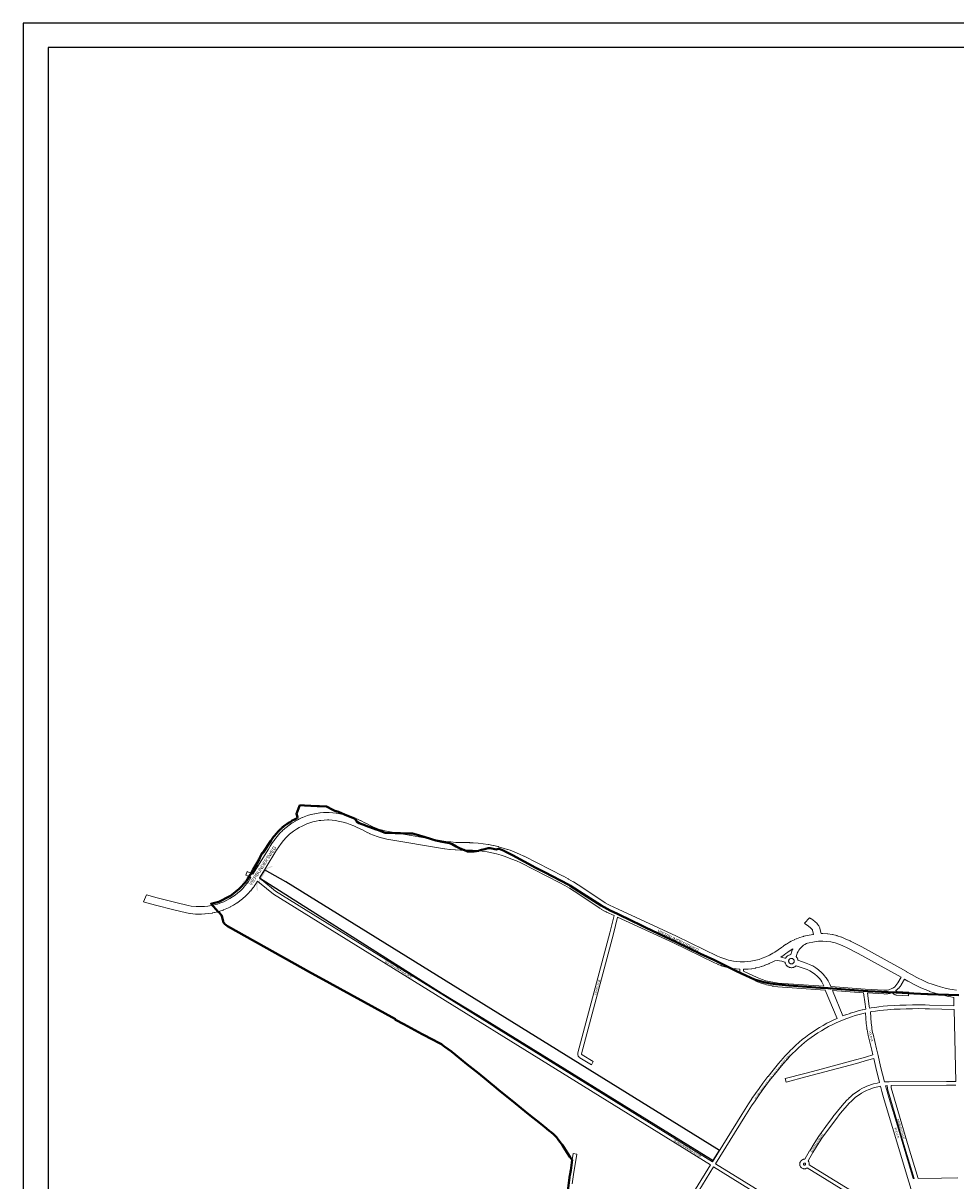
# Model space of a CAD drawing. Header units: metres. Extents: x 123817 to 142006, y 393105 to 406084.
# Tile 37 of 138: x 123817 to 127541, y 401462 to 406084. Entities that reach past the tile are written whole.
import ezdxf
from ezdxf.enums import TextEntityAlignment as Align

# ---------------------------------------------------------------- set-up
doc = ezdxf.new("R2010")
doc.units = ezdxf.units.M
doc.header["$MEASUREMENT"] = 0
doc.styles.add('Style-Arial', font='arial.ttf')
doc.styles.add('Style-arial_old', font='arial_old.shx')

# ---------------------------------------------------------------- blocks, each defined once
blk = doc.blocks.new('gg0-viaduct_44')
at = {"linetype": 'Continuous', "lineweight": 0}
blk.add_hatch(color=7, dxfattribs=at).paths.add_polyline_path([(-55.8, -16.9), (-58, -14), (-40, 0), (40, 0), (58, -14), (55.8, -16.9), (38.7, -3.7), (-38.7, -3.7)])
blk = doc.blocks.new('gg0-viaduct_45')
at = {"linetype": 'Continuous', "lineweight": 0}
blk.add_hatch(color=7, dxfattribs=at).paths.add_polyline_path([(55.8, -16.9), (38.7, -3.7), (-38.7, -3.7), (-55.8, -16.9), (-58, -14), (-40, 0), (40, 0), (58, -14)])

msp = doc.modelspace()

# ---------------------------------------------------------------- linework, layer by layer
at = {"flags": 128}
for points in [[(123817.1, 393105.4), (142006.1, 393105.4), (142006.1, 406084), (123817.1, 406084)], [(123917.1, 393205.4), (141906.1, 393205.4), (141906.1, 405987.2), (123917.1, 405987.2)], [(124728.3, 402692.6), (124735.6, 402688), (124737, 402690.3), (124754.1, 402718), (124754.8, 402719.1), (124746.8, 402723.6), (124746.7, 402723.7), (124746.7, 402723.7), (124735.8, 402705.4), (124728.2, 402692.6)], [(124761.1, 402672.2), (125490.5, 402210), (125635.2, 402122.9), (126560.8, 401549.5), (126571.5, 401542.9), (126596.6, 401583.6), (126586, 401590.2), (124866, 402656), (124780.9, 402704.3)]]:
    msp.add_lwpolyline(points, close=True, dxfattribs=at)
at = {"color": 7, "linetype": 'Continuous', "lineweight": 40, "flags": 128}
msp.add_lwpolyline([(127553, 402203.2), (127511.8, 402204.5), (127511.3, 402204.5), (127429.6, 402208.1), (127427.7, 402208.1), (127373.1, 402210.5), (127302.3, 402213.8), (127270.4, 402215.2), (127243.6, 402216.5), (127218.9, 402217.7), (127188.8, 402219.9), (127151.9, 402222.6), (127030.8, 402231.2), (127000, 402233.4), (126874.2, 402242.4), (126820.8, 402247.1), (126801.6, 402250.5), (126800.7, 402250.7), (126774.6, 402255.3), (126736.6, 402265.5), (126667.2, 402297.5), (126587.5, 402337.8), (126574.4, 402344), (126521.9, 402369.1), (126425.7, 402414.8), (126302, 402473.7), (126280.3, 402484.1), (126247.1, 402500), (126189.6, 402527.6), (126160.4, 402542), (126124.3, 402560.9), (126036.8, 402617.2), (126000, 402640.9), (125995.8, 402643.6), (125898.9, 402694.2), (125864.2, 402712.1), (125770.3, 402762.1), (125741.3, 402777.5), (125737, 402779.8), (125717.6, 402787.2), (125716.7, 402787.1), (125708.9, 402785.9), (125706.7, 402785.6), (125682, 402790.1), (125673.2, 402790.1), (125663.6, 402787.6), (125659.8, 402786.6), (125646.8, 402783.1), (125638.2, 402780.5), (125636, 402779.9), (125626.8, 402778.1), (125617.6, 402777.2), (125608.3, 402777), (125597.3, 402776.5), (125590.8, 402777.1), (125575.9, 402783.1), (125574.8, 402783.5), (125568.6, 402786.1), (125556.3, 402791.8), (125554.2, 402792.9), (125545.9, 402797.4), (125529.6, 402805.7), (125519.2, 402811), (125490.4, 402815.8), (125464.9, 402820.6), (125446.9, 402826.1), (125443, 402827.3), (125421.7, 402833.8), (125385.9, 402845.1), (125372.1, 402848.3), (125363.7, 402848.7), (125363.4, 402848.7), (125356.8, 402849.1), (125324.1, 402850.4), (125306.4, 402850.7), (125304.3, 402850.7), (125302.7, 402850.8), (125262.8, 402852), (125232, 402863.1), (125227.1, 402864.6), (125186.1, 402879.8), (125183.4, 402880.8), (125158.8, 402889.9), (125148.2, 402896.8), (125147.6, 402897.8), (125142.3, 402907.1), (125100.5, 402924.7), (125075.8, 402936), (125061.9, 402939.7), (125054, 402943.9), (125028, 402956.6), (125000, 402958.1), (124990.9, 402958.6), (124939.9, 402961.3), (124922, 402961.4), (124920.9, 402958.8), (124907.9, 402926.9), (124911.1, 402919.6), (124912.5, 402912.8), (124910.5, 402910.2), (124898.4, 402903.8), (124891.7, 402900.4), (124888.2, 402898.4), (124884.1, 402895.9), (124880.1, 402893.5), (124876.2, 402891), (124873.8, 402889.3), (124870.9, 402887.4), (124867.8, 402885.2), (124863.7, 402882.3), (124858.3, 402878.1), (124856.9, 402877.1), (124854.7, 402875.2), (124852.8, 402873.7), (124850.4, 402871.7), (124847.9, 402869.1), (124844.4, 402865.9), (124836.2, 402857.6), (124833.1, 402854.2), (124830.6, 402851.5), (124828, 402848.3), (124819.8, 402838.5), (124817.1, 402835.1), (124814.5, 402831.7), (124811.6, 402827.8), (124808.4, 402823.3), (124806.1, 402820), (124775.9, 402772.7), (124774.1, 402769.8), (124771.9, 402771.1), (124771.3, 402771.4), (124762.5, 402751.6), (124759.8, 402745.6), (124748, 402725.7), (124735.8, 402705.4), (124724.1, 402685.7), (124723.8, 402685.3), (124721.7, 402681.7), (124712.7, 402666.6), (124706.9, 402656.7), (124679.3, 402627.9), (124643.4, 402598.9), (124642.8, 402598.6), (124598.1, 402576.7), (124572.2, 402569.6), (124567.4, 402568.3), (124567.4, 402568.2), (124596.3, 402536.4), (124597.9, 402534.7), (124599.4, 402533.1), (124605.7, 402525.7), (124608.9, 402522.4), (124611.7, 402514.9), (124614.6, 402503.5), (124615.4, 402500), (124616.2, 402496.7), (124617.5, 402493.8), (124619.5, 402490.6), (124622.9, 402486.9), (124625.9, 402484.5), (124633.4, 402479.5), (124968.6, 402291.5), (124968.7, 402291.4), (125000, 402274.3), (125303.1, 402107.1), (125303.7, 402107), (125303.3, 402104.5), (125336.9, 402087.1), (125365.7, 402072.2), (125409.5, 402047.8), (125454.1, 402024.8), (125474.6, 402014.3), (125486.6, 402007.3), (125497, 402000), (125500.6, 401997.5), (125527.5, 401978), (125536.4, 401970.9), (125540.6, 401967.5), (125542.6, 401965.7), (125588.6, 401928.5), (125635.8, 401890.4), (125705.4, 401833.9), (125716.5, 401824.6), (125768, 401782.5), (125819.5, 401740.7), (125834.7, 401728.4), (125883.3, 401689.3), (125906.5, 401670.6), (125917.4, 401662.2), (125925, 401656.3), (125935.5, 401647.3), (125942.5, 401640.6), (125947.2, 401635.4), (125949.1, 401632.7), (125952.7, 401627.9), (125956.3, 401623.7), (125969.8, 401604.4), (125981.2, 401586.9), (126000, 401558.7), (126008.6, 401545.9), (126003, 401504.1), (126002.3, 401500), (126000.3, 401487.7), (126000, 401485.8), (125990, 401412)], dxfattribs=at)
at = {"color": 1, "linetype": 'Continuous', "lineweight": 0, "flags": 128}
for points in [[(124734.5, 402686.3), (124796.7, 402786.9), (124803.5, 402798.4), (124803.8, 402798.9), (124812.7, 402812.6), (124813.2, 402813.2), (124822.7, 402826.4), (124823.2, 402827), (124833.4, 402839.7), (124833.6, 402840), (124833.9, 402840.3), (124844.7, 402852.5), (124845.1, 402852.9), (124850.7, 402858.8), (124851.5, 402859.6), (124861, 402868.2), (124861.5, 402868.5), (124867, 402873.2), (124867.5, 402873.5), (124878.9, 402882.3), (124879.6, 402882.8), (124891.5, 402890.9), (124892.2, 402891.4), (124904.5, 402898.8), (124904.7, 402898.9), (124905.1, 402899.2), (124916.6, 402905.3), (124917.3, 402905.7), (124931.3, 402912.3), (124932, 402912.6), (124938.4, 402915.2), (124939, 402915.5), (124951.9, 402920.2), (124952.8, 402920.4), (124965.9, 402924.4), (124966.8, 402924.6), (124980.2, 402927.8), (124981, 402927.9), (124981, 402927.9), (124994.5, 402930.3), (124995.2, 402930.4), (125002, 402931.3), (125002.7, 402931.4), (125016.4, 402932.6), (125017.2, 402932.6), (125031, 402933), (125031.6, 402933), (125038.5, 402932.9), (125039.2, 402932.9), (125052.9, 402932.1), (125053.7, 402932), (125067.4, 402930.4), (125068.3, 402930.3), (125068.3, 402930.3), (125087.7, 402926.7), (125088.5, 402926.6), (125101.8, 402923.4), (125102.5, 402923.2), (125117.6, 402918.9), (125118.4, 402918.6), (125133.2, 402913.5), (125133.9, 402913.2), (125148.5, 402907.4), (125149, 402907.2), (125163.2, 402900.8), (125163.6, 402900.6), (125184.5, 402890.6), (125185, 402890.4), (125207.2, 402878.7), (125213.4, 402875.7), (125226.7, 402870.1), (125240.2, 402865.2), (125246.8, 402863.1), (125260.7, 402859.3), (125274.7, 402856.3), (125503.9, 402817.5), (125524, 402815.1), (125544.2, 402813.5), (125564.6, 402812.7), (125599.5, 402812.4), (125600, 402812.3), (125613, 402811.9), (125613.3, 402811.8), (125613.5, 402811.8), (125633.3, 402810.4), (125633.9, 402810.4), (125653.6, 402808.1), (125654.2, 402808.1), (125673.8, 402805.1), (125674.1, 402805), (125674.4, 402805), (125693.9, 402801.2), (125694.5, 402801), (125713.8, 402796.5), (125714.4, 402796.3), (125733.5, 402791), (125734, 402790.8), (125751.2, 402785.4), (125751.5, 402785.2), (125760.8, 402782), (125761.2, 402781.9), (125779.6, 402774.9), (125780.2, 402774.7), (125798.3, 402767), (125798.8, 402766.7), (125816.6, 402758.3), (125817, 402758.1), (125973.6, 402678.1), (125973.8, 402678), (125993.6, 402667.5), (125994.1, 402667.2), (126013.5, 402656.1), (126013.6, 402656.1), (126014, 402655.8), (126033, 402643.9), (126033.4, 402643.7), (126135.4, 402575.5), (126140.9, 402572.1), (126152.6, 402565.5), (126158.4, 402562.6), (126193, 402546.5), (126425.5, 402439.4), (126425.8, 402439.2), (126589.6, 402359.8), (126601.9, 402354.3), (126614.3, 402349.6), (126627, 402345.5), (126633.2, 402343.9), (126646.3, 402340.9), (126652.6, 402339.8), (126665.9, 402338), (126679.2, 402336.9), (126685.5, 402336.7), (126696.6, 402336.9), (126709.2, 402337.5), (126721.6, 402338.9), (126735.7, 402341.4), (126748.7, 402344.6), (126755, 402346.4), (126767.8, 402350.7), (126782.5, 402356.8), (126796.3, 402363.5), (126810.6, 402371.3), (126817.4, 402375.4), (126831.2, 402384.2), (126844.4, 402393.7), (126852.3, 402399.8), (126853.1, 402400.4), (126863.4, 402407.2), (126864.1, 402407.6), (126876.3, 402414.9), (126876.4, 402415), (126876.9, 402415.2), (126883.1, 402418.5), (126883.7, 402418.8), (126896.5, 402425), (126897.1, 402425.3), (126903.6, 402428.1), (126904.2, 402428.4), (126917.5, 402433.5), (126918.2, 402433.7), (126926.7, 402436.5), (126926.9, 402436.5), (126927, 402436.6), (126932, 402438.1), (126933.3, 402438.5), (126969.9, 402446.2), (126970.4, 402446.3), (126970.8, 402446.3), (126972.7, 402446.6), (126969, 402461.3), (126967.8, 402464.1), (126963.6, 402470.1), (126959.3, 402474.3), (126946.7, 402483.5), (126940.6, 402487.2), (126936.9, 402490.4), (126956.1, 402512.9), (126962.8, 402508.9), (126963.9, 402508.1), (126978, 402497.8), (126979.6, 402496.4), (126985.5, 402490.6), (126986.5, 402489.5), (126987.3, 402488.5), (126993.2, 402480.1), (126994.8, 402477.3), (126997.1, 402471.9), (126997.3, 402471.2), (126997.8, 402469.7), (127003, 402449.1), (127008.8, 402449.3), (127010.2, 402449.3), (127028.1, 402448.3), (127029.4, 402448.2), (127047.2, 402445.6), (127047.6, 402445.5), (127048.5, 402445.3), (127065.9, 402441.1), (127067.2, 402440.8), (127084.2, 402435.1), (127085.5, 402434.6), (127101.8, 402427.4), (127119.3, 402420), (127120.2, 402419.6), (127165.1, 402396.5), (127165.6, 402396.3), (127343.5, 402297.4), (127343.7, 402297.3), (127343.7, 402297.3), (127364.2, 402285.4), (127384.9, 402274.3), (127413.3, 402260.4), (127429.4, 402253.4), (127445.7, 402247.1), (127462.3, 402241.6), (127479.2, 402236.7), (127497.4, 402232.1), (127516.3, 402227.9), (127525.5, 402226.2), (127543.6, 402223.3)], [(124760.3, 402670.9), (124822.3, 402771.3), (124822.5, 402771.5), (124829.1, 402782.8), (124837.7, 402795.9), (124846.8, 402808.5), (124856.6, 402820.7), (124867, 402832.4), (124872, 402837.7), (124880.9, 402845.7), (124886, 402849.9), (124896.8, 402858.2), (124908, 402865.9), (124919.7, 402872.9), (124930.5, 402878.7), (124943.8, 402885), (124949.6, 402887.4), (124961.8, 402891.8), (124974.1, 402895.5), (124986.6, 402898.5), (124999.4, 402900.7), (125005.6, 402901.5), (125018.5, 402902.6), (125031.5, 402903), (125037.7, 402902.9), (125050.7, 402902.2), (125063.4, 402900.7), (125082, 402897.3), (125094.6, 402894.3), (125109, 402890.1), (125123.1, 402885.3), (125137.1, 402879.7), (125150.8, 402873.5), (125171.3, 402863.7), (125193.5, 402852), (125194.1, 402851.7), (125200.9, 402848.5), (125201.5, 402848.2), (125215.4, 402842.3), (125216.1, 402842.1), (125230.3, 402836.9), (125230.9, 402836.7), (125238, 402834.4), (125238.6, 402834.3), (125253.2, 402830.3), (125253.9, 402830.1), (125268.7, 402826.9), (125269.3, 402826.8), (125269.4, 402826.7), (125499.3, 402787.9), (125500, 402787.8), (125520.7, 402785.3), (125521.3, 402785.2), (125542.1, 402783.6), (125542.7, 402783.5), (125563.6, 402782.7), (125564.1, 402782.7), (125599, 402782.4), (125611.6, 402781.9), (125630.8, 402780.5), (125650, 402778.4), (125669, 402775.5), (125687.9, 402771.8), (125706.6, 402767.3), (125725.1, 402762.1), (125741.9, 402756.8), (125750.8, 402753.7), (125768.7, 402747), (125786.3, 402739.5), (125803.5, 402731.3), (125959.9, 402651.4), (125979.4, 402641.1), (125998.3, 402630.2), (126016.9, 402618.6), (126119, 402550.4), (126119.4, 402550.1), (126125.4, 402546.4), (126125.8, 402546.2), (126125.9, 402546.1), (126138.2, 402539.2), (126138.8, 402538.9), (126145.1, 402535.7), (126145.6, 402535.5), (126176.2, 402521.3)], [(124752.4, 402658.1), (124746.1, 402648), (124745.8, 402647.4), (124739.5, 402638.2), (124739.2, 402637.8), (124735, 402632.1), (124734.6, 402631.6), (124725.8, 402620.6), (124725.6, 402620.3), (124725.2, 402619.9), (124715.8, 402609.4), (124715.2, 402608.8), (124705.2, 402598.8), (124704.5, 402598.3), (124694, 402588.9), (124693.3, 402588.3), (124682.2, 402579.6), (124681.5, 402579.1), (124670, 402571), (124669.3, 402570.5), (124657.2, 402563), (124656.8, 402562.8), (124656.5, 402562.6), (124644.1, 402555.9), (124643.3, 402555.5), (124630.6, 402549.4), (124629.8, 402549.1), (124616.7, 402543.8), (124615.9, 402543.5), (124602.5, 402538.9), (124601.9, 402538.7), (124595.1, 402536.7), (124594.5, 402536.5), (124580.8, 402533.1), (124580.2, 402533), (124573.3, 402531.6), (124572.9, 402531.5), (124572.6, 402531.5), (124558.7, 402529.2), (124557.8, 402529.1), (124543.8, 402527.7), (124542.9, 402527.6), (124528.8, 402527), (124528, 402526.9), (124513.8, 402527.1), (124513.2, 402527.1), (124506.1, 402527.5), (124505.5, 402527.5), (124483.8, 402529.6), (124482.6, 402529.8), (124482.3, 402529.8), (124469.7, 402532.3), (124469.1, 402532.4), (124419, 402544.4), (124418.9, 402544.4), (124345.1, 402562.9), (124344.9, 402563), (124301.4, 402574.6), (124297.8, 402576.1), (124309.2, 402603.6), (124352.5, 402592), (124426.1, 402573.5), (124475.8, 402561.7), (124487.3, 402559.4), (124508, 402557.4), (124514.5, 402557.1), (124527.8, 402556.9), (124541.1, 402557.5), (124554.3, 402558.9), (124567.6, 402561), (124573.9, 402562.3), (124587, 402565.6), (124593.1, 402567.4), (124605.8, 402571.7), (124618.1, 402576.7), (124630.1, 402582.4), (124641.8, 402588.8), (124653.1, 402595.8), (124664, 402603.4), (124674.4, 402611.6), (124684.3, 402620.4), (124693.8, 402629.8), (124702.6, 402639.7), (124711, 402650.1), (124714.9, 402655.3), (124720.8, 402664), (124726.6, 402673.5)], [(126678, 402306.9), (126677.7, 402306.9), (126677.1, 402307), (126663, 402308.1), (126662.2, 402308.2), (126648.2, 402310.1), (126647.7, 402310.2), (126647.6, 402310.2), (126640.7, 402311.4), (126640, 402311.6), (126626.3, 402314.7), (126625.7, 402314.8), (126618.9, 402316.7), (126618.3, 402316.8), (126604.8, 402321.1), (126604, 402321.4), (126590.8, 402326.4), (126590, 402326.7), (126577.2, 402332.5), (126576.8, 402332.7), (126412.8, 402412.2), (126190.1, 402514.9)], [(126947.8, 402410.9), (126975.7, 402416.7), (126984, 402417.9), (126992.4, 402418.8), (127009.1, 402419.3), (127025.7, 402418.4), (127042.1, 402416), (127058.3, 402412.1), (127074, 402406.8), (127089.9, 402399.9), (127089.9, 402399.9), (127090, 402399.9), (127107, 402392.6), (127151.2, 402369.9), (127322.3, 402274.9)], [(126841.4, 402355.1), (126847.7, 402359.2), (126848.3, 402359.6), (126862.1, 402369.4), (126862.5, 402369.8), (126870.2, 402375.7), (126879.7, 402382), (126889.9, 402388.1)], [(126818, 402341.1), (126810.4, 402337), (126809.7, 402336.6), (126795.1, 402329.6), (126794.9, 402329.5), (126794.3, 402329.2), (126778.7, 402322.8), (126777.8, 402322.5), (126764.3, 402317.9), (126763.7, 402317.7), (126756.8, 402315.7), (126756.2, 402315.6), (126742.4, 402312.1), (126741.4, 402311.9), (126726.4, 402309.3), (126726.3, 402309.3), (126725.4, 402309.1), (126712.1, 402307.6), (126711.2, 402307.6), (126697.9, 402306.9), (126697.4, 402306.9), (126693, 402306.8)], [(127532.4, 402194.7), (127520.6, 402196.6), (127520.3, 402196.6), (127520.1, 402196.7), (127510.4, 402198.5), (127510, 402198.6), (127490.7, 402202.9), (127490.3, 402203), (127471.7, 402207.7), (127471.2, 402207.8), (127453.7, 402212.8), (127453.1, 402213), (127435.9, 402218.8), (127435.3, 402219), (127418.3, 402225.5), (127417.7, 402225.8), (127401, 402233), (127400.4, 402233.3), (127371.5, 402247.5), (127371, 402247.8), (127349.8, 402259.1), (127349.4, 402259.3), (127349.4, 402259.3), (127335.3, 402267.5)]]:
    msp.add_lwpolyline(points, dxfattribs=at)
at = {"color": 191, "linetype": 'Continuous', "lineweight": 0, "flags": 128}
for points in [[(124726.6, 402673.5), (124719.7, 402676.9), (124705.5, 402683.2), (124711.7, 402696.9), (124725.9, 402690.5), (124726.2, 402690.4), (124734.5, 402686.3)], [(126560.9, 401525.9), (124816.9, 402606.4), (124816.1, 402606.9), (124760.1, 402652.2), (124752.4, 402658.1)], [(124760.3, 402670.9), (124769.2, 402664.1), (124769.4, 402664), (124825.2, 402618.9), (126568.8, 401538.6)], [(127076.8, 401100.1), (127089.7, 401125.6), (127089.8, 401125.6), (127089.8, 401125.6), (127095.5, 401136.6), (127095.9, 401137.3), (127112.2, 401161.7), (127120.2, 401176.6), (127097.4, 401190.6), (127097.1, 401190.8), (127090.5, 401195.4), (127090.3, 401195.5), (127085, 401199.4), (127084.8, 401199.6), (127068.3, 401212.6), (127062.6, 401216.7), (127050.7, 401224.6), (127032.5, 401235.8), (126933.8, 401293.1), (126933.2, 401293.4), (126917.9, 401304.4), (126899, 401316.4), (126573.6, 401518)], [(126907, 401329.1), (126581.5, 401530.7)]]:
    msp.add_lwpolyline(points, dxfattribs=at)
at = {"color": 9, "linetype": 'Continuous', "lineweight": 0, "flags": 128}
for points in [[(126190.1, 402514.9), (126174.2, 402448.9), (126174.1, 402448.7), (126046.7, 401969.6), (126046.6, 401969.1), (126046.6, 401968), (126046.8, 401967.1), (126047.3, 401966.3), (126048.2, 401965.5), (126093.3, 401938.3), (126085.6, 401925.4), (126039.7, 401953.1), (126038.5, 401954), (126036.3, 401956), (126035.7, 401956.7), (126035.1, 401957.6), (126033.5, 401960.1), (126032.9, 401961.5), (126032.7, 401962), (126031.9, 401964.8), (126031.6, 401966.8), (126031.6, 401969.7), (126031.6, 401969.8), (126031.8, 401971.2), (126031.7, 401971.3), (126032, 401972.7), (126032.1, 401973.2), (126159.6, 402452.5), (126176.2, 402521.3)], [(127019.5, 402224), (126830.5, 402237.1), (126830.1, 402237.1), (126815.5, 402238.9), (126815.2, 402238.9), (126807.8, 402240.1), (126807.7, 402240.1), (126807.5, 402240.2), (126792.8, 402243.2), (126792.5, 402243.2), (126785.3, 402245), (126785.1, 402245), (126777.9, 402247), (126777.6, 402247.1), (126763.4, 402251.6), (126763.1, 402251.7), (126756, 402254.3), (126755.8, 402254.4), (126741.9, 402260), (126741.6, 402260.2), (126686.7, 402285.8), (126686.1, 402286.1), (126685.6, 402286.4), (126683.6, 402287.8), (126682.3, 402289), (126681.4, 402289.9), (126681.3, 402290.1), (126680.4, 402291.4), (126679.2, 402293.5), (126678.8, 402294.5), (126678.6, 402295.2), (126678.3, 402296.4), (126678.1, 402298.2), (126678, 402306.9)], [(127013.9, 402239.5), (126831.7, 402252), (126817.4, 402253.8), (126810.3, 402254.9), (126796, 402257.8), (126789, 402259.5), (126782, 402261.4), (126768, 402265.9), (126761.3, 402268.3), (126747.8, 402273.8), (126693.5, 402299.2), (126693.1, 402299.5), (126693, 402299.5), (126693, 402306.8)], [(127322.3, 402274.9), (127309.5, 402252.4), (127305.7, 402246.9), (127301.4, 402241.9), (127296.6, 402237.4), (127291.2, 402233.4), (127288.6, 402231.7), (127287.1, 402231), (127287.1, 402231), (127287.1, 402231), (127282.6, 402228.6), (127276.4, 402226.2), (127273.4, 402225.3), (127266.8, 402223.9), (127260.1, 402223.2), (127256.9, 402223.1), (127253.6, 402223.2), (127179.1, 402228.1), (127041.5, 402237.6)], [(127335.3, 402267.5), (127322.4, 402244.7), (127322.1, 402244.1), (127317.8, 402238), (127317.4, 402237.5), (127317.3, 402237.4), (127312.5, 402231.8), (127311.9, 402231.2), (127306.5, 402226.1), (127305.9, 402225.6), (127300.6, 402221.7), (127301, 402221.2), (127301.9, 402220.3), (127303, 402219.6), (127304.1, 402219.1), (127305.4, 402218.8), (127352.8, 402215.7), (127351.8, 402200.8), (127303.8, 402203.9), (127302.9, 402204), (127302.5, 402204.1), (127300, 402204.7), (127298.8, 402205.1), (127296.4, 402206.1), (127295.7, 402206.5), (127295.3, 402206.7), (127293.2, 402208.1), (127292.2, 402208.9), (127290.3, 402210.7), (127289.6, 402211.3), (127289.4, 402211.6), (127287.9, 402213.6), (127287.4, 402214.4), (127281.5, 402212.1), (127281, 402211.9), (127277.4, 402210.8), (127276.8, 402210.7), (127269.6, 402209.1), (127269.3, 402209.1), (127268.8, 402209), (127261.4, 402208.2), (127260.8, 402208.2), (127257.1, 402208.1), (127256.7, 402208.1), (127253, 402208.2), (127252.7, 402208.3), (127187.4, 402212.5), (127193.8, 402169.4), (127193.8, 402169.3), (127195.1, 402159.2), (127195.2, 402159), (127196, 402151.2)], [(127047.9, 402222.1), (127172.1, 402213.5), (127178.9, 402167.3), (127180.3, 402157.3), (127181.2, 402148.1)], [(127533.2, 402161.6), (127533.2, 402164), (127532.4, 402194.7)], [(127533.6, 402146.6), (127536.7, 402031.1), (127540.5, 401859.3)], [(127212.8, 401950.7), (127188.2, 401943.5), (127174.9, 401939.4), (127174.8, 401939.4), (127143.5, 401930.6), (127143.4, 401930.6), (126992.4, 401890.2), (126992.3, 401890.2), (126941.5, 401876.9), (126941.4, 401876.9), (126863.2, 401856.6), (126859.5, 401871.1), (126937.7, 401891.4), (126988.5, 401904.7), (127139.5, 401945.1), (127170.6, 401953.8), (127183.8, 401957.8), (127183.9, 401957.9), (127209.4, 401965.3)], [(125994.5, 401452), (125999.9, 401489.4), (125999.9, 401489.5), (126013.3, 401571.4), (126028.1, 401569), (126014.8, 401487.2), (126009.3, 401449.8)]]:
    msp.add_lwpolyline(points, dxfattribs=at)
at = {"color": 6, "linetype": 'Continuous', "lineweight": 0, "flags": 128}
for points in [[(126841.4, 402355.1), (126848, 402354.1), (126848.2, 402354.1), (126848.6, 402354), (126858.2, 402351.7), (126858.8, 402351.5), (126860.8, 402350.8), (126861.2, 402351.5), (126862.9, 402354.3), (126863.5, 402355.3), (126863.7, 402355.4), (126865.8, 402357.9), (126866.8, 402358.8), (126869.4, 402360.8), (126870.3, 402361.5), (126870.5, 402361.6), (126873.4, 402363.1), (126874.6, 402363.7), (126877.7, 402364.7), (126878.8, 402365), (126879, 402365), (126881.3, 402365.4), (126886.2, 402379), (126886.3, 402379), (126886.3, 402379.2), (126889.1, 402386.3), (126889.3, 402386.9), (126889.9, 402388.1)], [(126947.8, 402410.9), (126944.3, 402409.4), (126938.4, 402406.2), (126932.8, 402402.5), (126927.5, 402398.4), (126922.7, 402393.8), (126918.2, 402388.8), (126914.3, 402383.4), (126910.8, 402377.7), (126907.8, 402371.7), (126905.4, 402365.3), (126902.9, 402357.9), (126904.3, 402356.4), (126904.7, 402356), (126905.1, 402355.4), (126906.9, 402352.8), (126907.6, 402351.7), (126908.9, 402348.7), (126909.1, 402348.2), (126909.3, 402347.5), (126910.1, 402344.4), (126910.3, 402343.2), (126910.4, 402342.6), (126942.7, 402331.7), (126943, 402331.6), (126955.9, 402326.6), (126956.5, 402326.4), (126968.9, 402320.3), (126969.3, 402320.1), (126969.5, 402320), (126981.2, 402312.8), (126981.8, 402312.4), (126992.9, 402304.2), (126993.4, 402303.8), (127003.7, 402294.6), (127004.2, 402294.2), (127013.6, 402284.1), (127013.9, 402283.8), (127014, 402283.6), (127022.5, 402272.8), (127022.9, 402272.2), (127030.4, 402260.7), (127030.7, 402260.1), (127037.2, 402247.9), (127037.5, 402247.3), (127041.5, 402237.6)], [(127013.9, 402239.5), (127013.5, 402240.5), (127010.2, 402248.5), (127006.1, 402256.1), (127001.4, 402263.3), (126996, 402270.1), (126987.5, 402278.9), (126978.3, 402287), (126968.5, 402294.3), (126958, 402300.6), (126947, 402306), (126935.4, 402310.4), (126903.3, 402321.2), (126901.8, 402319.7), (126900.8, 402318.9), (126898.1, 402317), (126897.5, 402316.6), (126897, 402316.3), (126894, 402315), (126892.8, 402314.5), (126889.6, 402313.7), (126889, 402313.5), (126888.3, 402313.4), (126885.1, 402313.1), (126884.4, 402313.2), (126883.8, 402313.1), (126880.5, 402313.4), (126879.9, 402313.5), (126879.2, 402313.6), (126876.1, 402314.5), (126874.8, 402314.9), (126871.9, 402316.3), (126871.3, 402316.6), (126870.7, 402317), (126868.1, 402318.8), (126867.1, 402319.7), (126864.7, 402322), (126864.3, 402322.5), (126863.9, 402323), (126862, 402325.7), (126861.4, 402326.8), (126860, 402329.8), (126859.7, 402330.4), (126859.5, 402331), (126858.7, 402334.2), (126858.5, 402335.4), (126858.4, 402335.8), (126854.4, 402337.2), (126845.4, 402339.3), (126836.3, 402340.7), (126827.1, 402341.3), (126818, 402341.1)], [(126884.4, 402328.1), (126882.5, 402328.3), (126880.6, 402328.8), (126878.8, 402329.6), (126877.2, 402330.8), (126875.8, 402332.1), (126874.7, 402333.7), (126873.9, 402335.5), (126873.4, 402337.4), (126873.2, 402339.5), (126873.2, 402340.4), (126873.6, 402342.4), (126874.3, 402344.3), (126875.4, 402346), (126876.7, 402347.5), (126878.2, 402348.7), (126879.9, 402349.6), (126881.8, 402350.3), (126883.8, 402350.5), (126885.8, 402350.5), (126887.6, 402350.1), (126889.5, 402349.3), (126890.1, 402349), (126891.8, 402347.8), (126893.1, 402346.4), (126894.2, 402344.9), (126895, 402343.1), (126895.5, 402341.3), (126895.6, 402339.3), (126895.6, 402338.2), (126895, 402335.8), (126894.1, 402333.7), (126893, 402332.2), (126891.6, 402330.8), (126890, 402329.6), (126888.2, 402328.8), (126886.4, 402328.3), (126884.4, 402328.1)], [(126568.8, 401538.6), (126685.6, 401727.3), (126685.6, 401727.3), (126699, 401748.4), (126699, 401748.5), (126712.7, 401769.5), (126712.8, 401769.5), (126726.7, 401790.3), (126726.8, 401790.4), (126741, 401810.9), (126741.1, 401811), (126755.6, 401831.4), (126755.7, 401831.4), (126770.5, 401851.6), (126770.6, 401851.7), (126790.7, 401878.2), (126790.8, 401878.3), (126811.5, 401904.5), (126811.6, 401904.6), (126832.7, 401930.4), (126832.8, 401930.4), (126832.8, 401930.5), (126850.6, 401951.4), (126850.6, 401951.5), (126858.1, 401959.9), (126858.2, 401960), (126865.8, 401968.4), (126865.9, 401968.5), (126877.4, 401980.5), (126877.6, 401980.7), (126889.4, 401992.4), (126889.6, 401992.6), (126901.8, 402003.9), (126901.9, 402004.1), (126914.4, 402015.1), (126914.5, 402015.3), (126927.3, 402026), (126927.5, 402026.1), (126940.6, 402036.4), (126940.7, 402036.5), (126954.1, 402046.5), (126954.3, 402046.6), (126967.9, 402056.2), (126968.1, 402056.3), (126982, 402065.6), (126982.1, 402065.7), (126996.3, 402074.5), (126996.5, 402074.6), (127010.8, 402083), (127010.9, 402083), (127011, 402083.1), (127025.6, 402091.1), (127025.8, 402091.2), (127040.6, 402098.9), (127040.8, 402098.9), (127055.9, 402106.1), (127056.1, 402106.2), (127066.6, 402110.9), (127019.5, 402224)], [(127047.9, 402222.1), (127089.8, 402120.5), (127100.6, 402124.7), (127100.8, 402124.7), (127118.6, 402131), (127118.8, 402131.1), (127134.7, 402136.1), (127134.9, 402136.2), (127150.9, 402140.8), (127151.1, 402140.8), (127167.2, 402145), (127167.5, 402145), (127181.2, 402148.1)], [(127196, 402151.2), (127202.3, 402152.4), (127202.4, 402152.4), (127202.5, 402152.4), (127216.9, 402154.9), (127217.1, 402154.9), (127233.6, 402157.2), (127233.8, 402157.3), (127250.4, 402159.1), (127250.6, 402159.2), (127267.2, 402160.6), (127267.4, 402160.6), (127294.1, 402162.2), (127294.2, 402162.2), (127317.4, 402163.3), (127317.5, 402163.3), (127342.5, 402164.1), (127342.6, 402164.1), (127367.6, 402164.6), (127367.7, 402164.6), (127392.7, 402164.7), (127392.8, 402164.7), (127417.8, 402164.5), (127417.9, 402164.5), (127435.8, 402164.1), (127435.8, 402164.1), (127533.2, 402161.6)], [(127200, 402136.7), (127205.1, 402137.7), (127219.3, 402140.1), (127235.6, 402142.4), (127251.9, 402144.2), (127268.4, 402145.6), (127294.9, 402147.2), (127318, 402148.3), (127342.9, 402149.1), (127367.8, 402149.6), (127392.7, 402149.7), (127417.6, 402149.5), (127435.4, 402149.1), (127533.6, 402146.6)], [(126581.5, 401530.7), (126698.3, 401719.3), (126711.6, 401740.4), (126725.2, 401761.2), (126739.1, 401781.9), (126753.3, 401802.3), (126767.8, 401822.6), (126782.5, 401842.6), (126802.6, 401869.1), (126823.2, 401895.1), (126844.3, 401920.8), (126861.9, 401941.6), (126869.3, 401950), (126876.8, 401958.2), (126888.2, 401970.1), (126899.9, 401981.7), (126911.9, 401992.9), (126924.3, 402003.8), (126936.9, 402014.4), (126949.8, 402024.6), (126963, 402034.4), (126976.4, 402043.9), (126990.2, 402053), (127004.1, 402061.7), (127018.3, 402070), (127032.8, 402077.9), (127047.4, 402085.5), (127062.2, 402092.6), (127079.3, 402100.1), (127088.5, 402103.9), (127105.9, 402110.6), (127123.4, 402116.8), (127139.1, 402121.8), (127154.9, 402126.3), (127170.9, 402130.4), (127180.3, 402132.5)], [(127205.2, 401354.5), (127026.5, 401464.6), (127026.5, 401464.6), (126947.5, 401513.7), (126946.4, 401512.9), (126945.9, 401512.6), (126945.2, 401512.3), (126943.4, 401511.5), (126942.3, 401511), (126940.3, 401510.5), (126939.8, 401510.4), (126939.1, 401510.3), (126937.1, 401510.2), (126936.5, 401510.2), (126935.8, 401510.2), (126933.9, 401510.3), (126933.2, 401510.4), (126932.6, 401510.5), (126930.7, 401511), (126929.5, 401511.5), (126927.7, 401512.3), (126927, 401512.6), (126926.5, 401512.9), (126924.9, 401514), (126923.9, 401514.8), (126922.5, 401516.2), (126921.9, 401516.8), (126921.6, 401517.2), (126920.5, 401518.8), (126919.8, 401519.9), (126918.9, 401521.6), (126918.5, 401522.4), (126918.4, 401522.8), (126917.8, 401524.7), (126917.6, 401526), (126917.3, 401527.9), (126917.3, 401528.9), (126917.3, 401529.2), (126917.3, 401529.2), (126917.4, 401531.2), (126917.6, 401532.6), (126918.2, 401535), (126918.4, 401535.8), (126918.7, 401536.5), (126919.8, 401538.8), (126920.5, 401540), (126921.7, 401541.6), (126922, 401542), (126922.6, 401542.6), (126924.1, 401544), (126925.1, 401544.8), (126926.8, 401545.9), (126927.1, 401546.1), (126927.9, 401546.5), (126929.8, 401547.3), (126931, 401547.7), (126933, 401548.2), (126933.4, 401548.3), (126934.2, 401548.4), (126936.3, 401548.5), (126937.6, 401548.5), (126937.9, 401548.5), (126957, 401582.4), (126957.2, 401582.6), (126974.5, 401611.1), (126974.6, 401611.2), (126993.4, 401640.5), (126993.6, 401640.8), (127031.8, 401694), (127031.9, 401694.1), (127049.2, 401717), (127049.3, 401717.2), (127067.7, 401740), (127067.8, 401740.1), (127067.8, 401740.1), (127086.8, 401762.8), (127087, 401762.9), (127104.2, 401782.5), (127104.5, 401782.8), (127112.9, 401791.5), (127113.1, 401791.7), (127121.3, 401799.4), (127121.5, 401799.6), (127130.9, 401807.7), (127131.4, 401808.1), (127141.4, 401815.4), (127141.7, 401815.6), (127155.8, 401824.9), (127156.2, 401825.1), (127156.2, 401825.2), (127168.1, 401831.9), (127168.6, 401832.2), (127177.8, 401836.6), (127177.9, 401836.7), (127185.2, 401839.9), (127185.6, 401840.1), (127193.1, 401843), (127193.4, 401843.1), (127203.3, 401846.5), (127203.4, 401846.5), (127211.9, 401849.1), (127212.3, 401849.3), (127226.1, 401852.7), (127226.5, 401852.8), (127236.2, 401854.6)], [(127239.8, 401840), (127239.6, 401840), (127229.5, 401838.1), (127216.2, 401834.8), (127208, 401832.2), (127198.3, 401828.9), (127191.2, 401826.2), (127184.2, 401823), (127175.3, 401818.8), (127163.9, 401812.2), (127150.1, 401803.1), (127140.4, 401796.1), (127131.4, 401788.3), (127123.5, 401780.9), (127115.4, 401772.5), (127098.3, 401753.1), (127079.4, 401730.5), (127061.1, 401707.8), (127043.9, 401685.1), (127005.9, 401632.2), (126987.2, 401603.2), (126970, 401574.9), (126951.2, 401541.6), (126952.1, 401540.5), (126952.8, 401539.4), (126953.8, 401537.6), (126954.2, 401536.6), (126954.3, 401536.4), (126955, 401534.5), (126955.3, 401533.2), (126955.6, 401531.1), (126955.6, 401530), (126955.6, 401529.8), (126955.6, 401527.8), (126955.4, 401526.5), (126955.4, 401526.4), (127034.4, 401477.4), (127213.1, 401367.2)], [(127540.5, 401859.3), (127503, 401859.2), (127502.9, 401859.2), (127274, 401857.7), (127274, 401857.7), (127273.9, 401857.7), (127266.6, 401857.5), (127266.4, 401857.5), (127256.2, 401857)], [(127374.7, 401471.6), (127337.2, 401594.2), (127337.1, 401594.3), (127267.6, 401829.7), (127267.3, 401831.5), (127266.9, 401842.5), (127259.9, 401842.2)], [(127390.3, 401471.9), (127351.5, 401598.5), (127282.3, 401833), (127281.9, 401842.8), (127503, 401844.2), (127540.8, 401844.3)], [(126357.8, 401022.9), (126360.7, 401044.9), (126360.8, 401045.1), (126365.5, 401074.4), (126365.6, 401074.6), (126371.2, 401103.8), (126371.3, 401104.2), (126391.6, 401185), (126391.8, 401185.6), (126418.8, 401264.4), (126418.8, 401264.5), (126419, 401265), (126452.5, 401341.3), (126452.7, 401341.6), (126463.9, 401363.9), (126464, 401364.1), (126475.8, 401386.1), (126475.9, 401386.3), (126488.3, 401408), (126488.4, 401408.2), (126501.3, 401429.6), (126501.3, 401429.7), (126560.9, 401525.9)], [(126372.7, 401020.9), (126375.6, 401042.8), (126380.3, 401071.9), (126385.9, 401100.8), (126406.1, 401181), (126432.9, 401259.2), (126466.1, 401335), (126477.3, 401357.1), (126489, 401379), (126501.3, 401400.5), (126514.1, 401421.8), (126573.6, 401518)], [(126936.5, 401525.2), (126935.8, 401525.2), (126935.1, 401525.4), (126934.4, 401525.7), (126933.8, 401526.1), (126933.3, 401526.6), (126932.9, 401527.2), (126932.6, 401527.8), (126932.4, 401528.5), (126932.3, 401529.2), (126932.3, 401529.8), (126932.5, 401530.7), (126933, 401531.6), (126933.3, 401532.1), (126933.9, 401532.6), (126934.5, 401533), (126935.1, 401533.3), (126935.8, 401533.5), (126936.6, 401533.5), (126937.3, 401533.4), (126938.1, 401533.2), (126938.2, 401533.2), (126938.9, 401532.7), (126939.5, 401532.2), (126939.9, 401531.7), (126940.3, 401531), (126940.5, 401530.3), (126940.6, 401529.6), (126940.6, 401528.9), (126940.5, 401528.1), (126940.1, 401527.3), (126940.1, 401527.3), (126939.6, 401526.6), (126939.1, 401526.1), (126938.5, 401525.7), (126937.9, 401525.4), (126937.2, 401525.2), (126936.5, 401525.2)]]:
    msp.add_lwpolyline(points, dxfattribs=at)
at = {"color": 40, "linetype": 'Continuous', "lineweight": 0, "flags": 128}
for points in [[(127209.4, 401965.3), (127205, 401984.5), (127190.6, 402042.8), (127190.6, 402043), (127188.9, 402050.6), (127188.8, 402051), (127186, 402066.3), (127185.9, 402066.7), (127184.8, 402074.4), (127184.8, 402074.8), (127183.2, 402090.3), (127183.1, 402090.6), (127180.3, 402132.5)], [(127200, 402136.7), (127203.1, 402092.2), (127204.6, 402077.1), (127205.7, 402069.7), (127208.4, 402054.8), (127210.1, 402047.5), (127224.5, 401989.3), (127224.5, 401989.1), (127230.5, 401963.1), (127240.5, 401919.1), (127256.2, 401857)], [(127236.2, 401854.6), (127221.1, 401914.3), (127221.1, 401914.5), (127212.8, 401950.7)], [(127361.8, 401428), (127353.2, 401458.7), (127288.4, 401675.8), (127254.7, 401785.8), (127254.7, 401785.9), (127249.4, 401803.8), (127249.3, 401803.9), (127245.2, 401818.8), (127245.1, 401819), (127239.8, 401840)], [(127259.9, 401842.2), (127264.5, 401824), (127268.6, 401809.4), (127273.9, 401791.6), (127307.5, 401681.7), (127307.5, 401681.6), (127370.2, 401471.6), (127374.7, 401471.6)], [(127549, 401474.2), (127482.8, 401473.2), (127390.3, 401471.9)]]:
    msp.add_lwpolyline(points, dxfattribs=at)

# ---------------------------------------------------------------- block references
at = {"color": 7, "linetype": 'Continuous', "lineweight": 0}
for name, p, rotation in [('gg0-viaduct_45', (124737.7, 402697.5), 238.28868260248), ('gg0-viaduct_44', (124768.9, 402677.5), 58.28868260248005)]:
    msp.add_blockref(name, p, dxfattribs=dict(at, rotation=rotation))

# ---------------------------------------------------------------- texts
at = {"style": 'Style-Arial'}
for rotation, p in [(56.6365, (124773.2, 402720.2)), (334.1819, (126431.6, 402419.8))]:
    msp.add_text('VIERBUNDERSWEG', height=13.6, rotation=rotation, dxfattribs=at).set_placement(p, align=Align.MIDDLE_CENTER)
at = {"color": 8, "style": 'Style-Arial', "width": 0.909091}
for s, rotation, p in [('DONGENSEKANAALDIJK', 328.4921, (125316, 402306.3)), ('KORTE DIJK', 75.0527, (126109.6, 402235.1)), ('UITERSTE STUIVER', 356.092, (126999.3, 402232.8)), ('VOLDIJK', 283.9149, (127201.6, 402039.8)), ('W', 48.6823, (126866, 401950.7)), ('E', 47.6109, (126872.7, 401958.2)), ('G', 46.472, (126879.4, 401965.3)), ('S', 50.9725, (126828.2, 401905.7)), ('C', 50.9725, (126834.2, 401913.1)), ('H', 50.9725, (126840.1, 401920.4)), ('E', 49.6613, (126846.4, 401927.9)), ('R', 49.6613, (126852.8, 401935.4)), ('T', 49.6613, (126858.7, 401942.4)), ('T', 52.5636, (126793.5, 401861.9)), ('E', 52.5636, (126798.5, 401868.4)), ('R', 52.5636, (126804.5, 401876.3)), ('L', 50.9725, (126812.2, 401886)), ('E', 50.9725, (126817.3, 401892.2)), ('T', 50.9725, (126823, 401899.3)), ('G', 54.4746, (126759.1, 401815.6)), ('E', 54.4746, (126764.9, 401823.7)), ('M', 53.6788, (126770.8, 401831.7)), ('E', 53.6788, (126777, 401840.2)), ('E', 52.5636, (126782.4, 401847.5)), ('S', 52.5636, (126788, 401854.7)), ('B', 55.2706, (126742.2, 401791.6)), ('U', 55.2706, (126747.4, 401799.1)), ('R', 54.4746, (126753.5, 401807.8)), ('VOLDIJK', 286.6601, (127305.5, 401653.4)), ('DONGENSEKANAALDIJK', 328.4921, (126469.4, 401591.8))]:
    msp.add_text(s, height=7.7, rotation=rotation, dxfattribs=at).set_placement(p, align=Align.MIDDLE_CENTER)
at = {"color": 8, "linetype": 'Continuous', "lineweight": 0, "width": 0.909091}
for s, rotation, style, p in [('EREBUSSTRAAT', 288.078, 'Style-arial_old', (127322.2, 401668.6)), ('ASTERIASTRAAT', 58.5483, 'Style-Arial', (126986.7, 401613.2))]:
    msp.add_text(s, height=7.7, rotation=rotation, dxfattribs=dict(at, style=style)).set_placement(p, align=Align.MIDDLE_CENTER)

doc.saveas('drawing.dxf')
